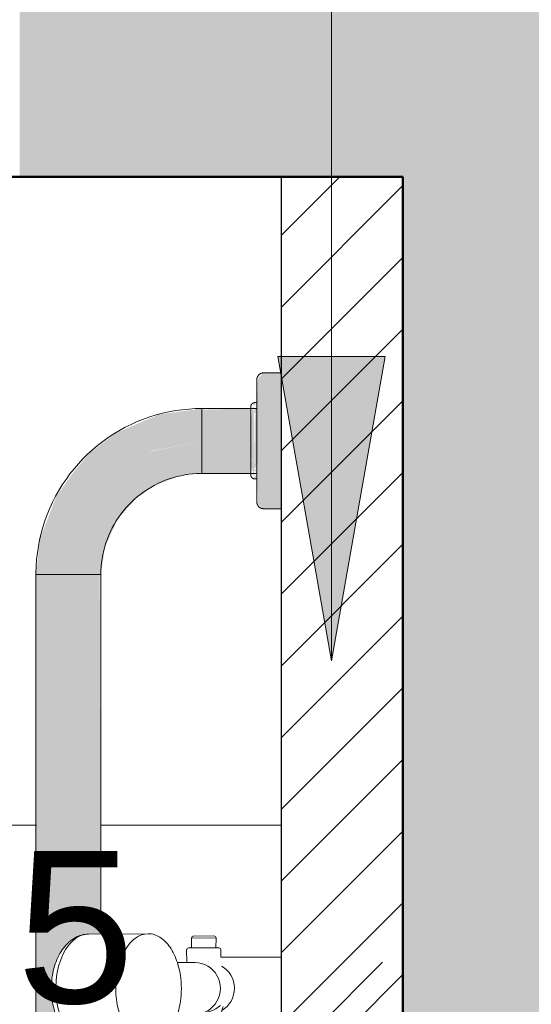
# Model space of a CAD drawing. Header units: metres. Extents: x -10.5 to 2.8, y -19.6 to -9.4.
# Tile 30 of 35: x -3.563 to -3.31, y -11.803 to -11.318. Entities that reach past the tile are written whole.
import ezdxf

# ---------------------------------------------------------------- set-up
doc = ezdxf.new("R2010")
doc.units = ezdxf.units.M
for name, color, linetype, lineweight in [('A-ANNO-DIMS', 7, 'Continuous', 9), ('A-ANNO-DIMS-50', 7, 'Continuous', 9), ('A-DETL-GENF', 7, 'Continuous', 5), ('A-FLOR-PATT', 7, 'Continuous', 5), ('A-WALL-PATT', 7, 'Continuous', 5), ('G-ANNO-TEXT', 7, 'Continuous', 9), ('I-WALL', 7, 'Continuous', 5), ('P-SANR-FIXT', 7, 'Continuous', 5)]:
    doc.layers.add(name, color=color, linetype=linetype, lineweight=lineweight)
doc.layers.add('A-DETL', color=7, linetype='Continuous', lineweight=5, true_color=0x00a600)
doc.styles.add('Arial_1', font='arial.ttf', dxfattribs={"height": 0.075})
doc.dimstyles.new('Com_linha__ref__contínua__-_Cor_Vermelha_Arial_1_5mm', dxfattribs={"dimscale": 0.3048, "dimtxt": 0.076519, "dimasz": 0.328084, "dimexe": 0.246063, "dimexo": 0.246063, "dimgap": 0.024606, "dimtad": 1, "dimrnd": 0.01, "dimzin": 0, "dimdsep": 46, "dimtxsty": 'Arial_1', "dimblk1": 'OBLIQUE', "dimblk2": 'OBLIQUE', "dimsah": 1, "dimcen": 0.09, "dimdle": 0.246063, "dimazin": 0, "dimtfac": 1, "dimtdec": 4, "dimtix": 1, "dimtmove": 0, "dimatfit": 3, "dimfxl": 1, "dimtvp": 1, "dimtolj": 1, "dimtzin": 0, "dimarcsym": 2})

# ---------------------------------------------------------------- blocks, each defined once
blk = doc.blocks.new('CHUVEIRO ELÉTRICO DE PAREDE EM PVC COM BRAÇO METÁLICO - 1967_C_Cromado CR10-2836321-NIVEL TERREO')
at = {"layer": 'P-SANR-FIXT'}
for p, q in [((-3.52886, -11.76828), (-3.49932, -11.76812)), ((-3.47693, -11.76922), (-3.4669, -11.76918)), ((-3.46589, -11.7702), (-3.47794, -11.77024)), ((-3.47792, -11.77512), (-3.47794, -11.77024)), ((-3.46589, -11.7702), (-3.46591, -11.77508)), ((-3.48028, -11.78234), (-3.48037, -11.77613)), ((-3.47946, -11.77512), (-3.47792, -11.77512)), ((-3.46591, -11.77508), (-3.47792, -11.77512)), ((-3.46591, -11.77508), (-3.46437, -11.77508)), ((-3.46346, -11.77609), (-3.46351, -11.77963)), ((-3.48493, -11.78234), (-3.48028, -11.78234)), ((-3.48028, -11.78234), (-3.47625, -11.78234)), ((-3.46351, -11.77963), (-3.43369, -11.77963)), ((-3.48005, -11.80774), (-3.48486, -11.80774)), ((-3.48021, -11.80774), (-3.47625, -11.80774)), ((-3.48013, -11.81404), (-3.48005, -11.80774)), ((-3.46329, -11.8096), (-3.46318, -11.81374)), ((-3.45129, -11.81045), (-3.46327, -11.81045)), ((-3.43369, -11.81045), (-3.45129, -11.81045)), ((-3.45129, -11.81045), (-3.45129, -11.88029)), ((-3.47769, -11.81506), (-3.47923, -11.81506)), ((-3.47771, -11.81993), (-3.47769, -11.81506)), ((-3.4645, -11.81506), (-3.47769, -11.81506)), ((-3.46565, -11.81997), (-3.46565, -11.81506)), ((-3.49902, -11.82192), (-3.52886, -11.82208)), ((-3.46565, -11.81997), (-3.47771, -11.81997)), ((-3.46667, -11.82099), (-3.47669, -11.82095)), ((-3.46565, -11.88029), (-3.46565, -11.81997)), ((-3.62767, -11.862), (-3.6199, -11.86235)), ((-3.44669, -11.87779), (-3.43669, -11.86754)), ((-3.43669, -11.86754), (-3.43369, -11.86754)), ((-3.61704, -11.87405), (-3.60914, -11.87441)), ((-3.59876, -11.88104), (-3.60606, -11.88206)), ((-3.59407, -11.88104), (-3.59876, -11.88104)), ((-3.59407, -11.88104), (-3.50872, -11.88029)), ((-3.50872, -11.88029), (-3.46565, -11.88029)), ((-3.45129, -11.88029), (-3.46565, -11.88029)), ((-3.45129, -11.88029), (-3.44669, -11.88029)), ((-3.44669, -11.88029), (-3.44669, -11.87779)), ((-3.44669, -11.88029), (-3.44669, -11.90979)), ((-3.61751, -11.88947), (-3.61206, -11.88363)), ((-3.61206, -11.88363), (-3.61037, -11.88378)), ((-3.6109, -11.88311), (-3.60915, -11.88311)), ((-3.61799, -11.89071), (-3.61591, -11.89086)), ((-3.61799, -11.89071), (-3.61799, -11.89888)), ((-3.61751, -11.88947), (-3.61543, -11.88961)), ((-3.61799, -11.89888), (-3.61589, -11.89903)), ((-3.6175, -11.90014), (-3.6154, -11.90029)), ((-3.6175, -11.90014), (-3.61204, -11.9059)), ((-3.61204, -11.9059), (-3.61061, -11.9059)), ((-3.61074, -11.90646), (-3.60968, -11.90646)), ((-3.59945, -11.90902), (-3.60588, -11.90781)), ((-3.59513, -11.90902), (-3.59945, -11.90902)), ((-3.50868, -11.90979), (-3.59511, -11.90903)), ((-3.44669, -11.90979), (-3.50868, -11.90979)), ((-3.44669, -11.91229), (-3.44669, -11.90979)), ((-3.6189, -11.91441), (-3.611, -11.91477)), ((-3.43669, -11.92254), (-3.44669, -11.91229)), ((-3.43369, -11.92254), (-3.43669, -11.92254)), ((-3.62243, -11.92581), (-3.63057, -11.92543))]:
    blk.add_line(p, q, dxfattribs=at)
for centre, radius, start, end in [((-3.47693, -11.77024), 0.00102, 90, 180), ((-3.4669, -11.7702), 0.00102, 360, 90), ((-3.47936, -11.77612), 0.00101, 95.8853, 180.7508), ((-3.46447, -11.77608), 0.00101, 359.2492, 84.1147), ((-3.47593, -11.7874), 0.02025, 274.517, 307.4522), ((-3.45187, -11.80853), 0.01147, 156.7947, 185.3265), ((-3.47912, -11.81406), 0.00101, 179.2492, 264.1147), ((-3.4645, -11.81374), 0.00132, 270, 0), ((-3.47669, -11.81993), 0.00102, 180, 270), ((-3.46667, -11.81997), 0.00102, 270, 0)]:
    blk.add_arc(centre, radius, start, end, dxfattribs=at)
for centre, major_axis, ratio, start_param, end_param in [((-3.52872, -11.79518), (-0.00015, 0.0269), 0.601813, 0.000012, 3.062319), ((-3.49917, -11.79502), (-0.00015, 0.0269), 0.601813, 0.000012, 3.141593), ((-3.49917, -11.79502), (-0.00015, 0.0269), 0.601813, 4.21648, 5.199877), ((-3.47625, -11.79504), (0, 0.0127), 0.984808, 3.141403, 6.283172), ((-3.46913, -11.79504), (0, 0.01255), 0.984808, 3.655948, 5.783064), ((-3.62136, -11.89407), (0.00146, 0.03172), 0.939561, 0.000008, 3.1416), ((-3.62125, -11.89408), (0.00094, 0.02048), 0.939561, 6.111896, 9.596067), ((-3.61007, -11.89459), (0.00093, 0.02018), 0.939561, 0.000152, 3.181369), ((-3.61007, -11.89459), (0.00094, 0.02018), 0.940509, 5.491563, 6.283499), ((-3.60881, -11.89465), (0.00049, 0.0106), 0.939561, 0.574071, 1.095342), ((-3.60704, -11.89473), (0.00057, 0.01234), 0.939561, 0.388289, 0.497085), ((-3.60881, -11.89465), (0.00049, 0.0106), 0.939561, 1.139415, 2.022085), ((-3.60704, -11.89473), (0.00057, 0.01234), 0.939561, 1.173687, 1.282483), ((-3.60704, -11.89473), (0.00057, 0.01234), 0.939561, 1.957065, 2.067882), ((-3.60881, -11.89465), (0.00049, 0.0106), 0.939561, 2.198955, 2.61341), ((-3.60704, -11.89473), (0.00057, 0.01234), 0.939561, 2.744483, 2.865986), ((-3.61007, -11.89459), (0.00094, 0.02018), 0.940509, 3.181723, 3.959984)]:
    blk.add_ellipse(centre, major_axis=major_axis, ratio=ratio, start_param=start_param, end_param=end_param, dxfattribs=at)
for points, knots in [([(-3.52886, -11.82208), (-3.53016, -11.82208), (-3.53268, -11.82169), (-3.53758, -11.81936), (-3.54285, -11.81372), (-3.54676, -11.80374), (-3.54755, -11.79277), (-3.54552, -11.78269), (-3.54137, -11.77474), (-3.53654, -11.77038), (-3.53221, -11.76859), (-3.53, -11.76829), (-3.52886, -11.76828)], [0, 0, 0, 0, 0.066667, 0.133333, 0.266667, 0.4, 0.533333, 0.65, 0.766667, 0.883333, 0.941667, 1, 1, 1, 1]), ([(-3.63057, -11.92543), (-3.63302, -11.92531), (-3.63773, -11.92448), (-3.64441, -11.92143), (-3.65017, -11.91677), (-3.65624, -11.90877), (-3.66006, -11.89628), (-3.65786, -11.88264), (-3.65204, -11.87277), (-3.64624, -11.86748), (-3.64092, -11.86449), (-3.63517, -11.86238), (-3.63072, -11.86187), (-3.62767, -11.862)], [0, 0, 0, 0, 0.076923, 0.153846, 0.230769, 0.307692, 0.461538, 0.615385, 0.711538, 0.807692, 0.855769, 0.903846, 1, 1, 1, 1]), ([(-3.6199, -11.86235), (-3.61767, -11.86246), (-3.61336, -11.86317), (-3.60614, -11.86618), (-3.60041, -11.87086), (-3.59633, -11.87635), (-3.59475, -11.87941), (-3.59407, -11.88104)], [0, 0, 0, 0, 0.2, 0.4, 0.7, 0.85, 1, 1, 1, 1]), ([(-3.59511, -11.90903), (-3.59618, -11.91114), (-3.59869, -11.91499), (-3.60444, -11.92063), (-3.61095, -11.92413), (-3.61744, -11.92567), (-3.62074, -11.92585), (-3.62243, -11.92581)], [0, 0, 0, 0, 0.2, 0.4, 0.7, 0.85, 1, 1, 1, 1])]:
    blk.add_open_spline(points, degree=3, knots=knots, dxfattribs=at)
for points in [[(-3.49932, -11.76812), (-3.49735, -11.76811), (-3.49348, -11.76926), (-3.48834, -11.77435), (-3.48587, -11.77946), (-3.48493, -11.78234)], [(-3.48486, -11.80774), (-3.48577, -11.8106), (-3.48818, -11.81567), (-3.49324, -11.82073), (-3.49706, -11.8219), (-3.49902, -11.82192)]]:
    blk.add_open_spline(points, degree=3, dxfattribs=at)
blk = doc.blocks.new('BARRA DE APOIO EM AÇO INOX EM L 70x70cm - 80cm-2825403-NIVEL TERREO')
at = {"layer": 'P-SANR-FIXT', "true_color": 0xf4f4f4}
for points in [[(-3.44239, -11.5586), (-3.44239, -11.49164), (-3.44482, -11.49388), (-3.44522, -11.49499), (-3.44574, -11.50986), (-3.44518, -11.55578), (-3.4442, -11.55734)], [(-3.43374, -11.5586), (-3.43374, -11.49164), (-3.44239, -11.49164), (-3.44239, -11.5586)], [(-3.55469, -11.59108), (-3.53869, -11.59108), (-3.53367, -11.56587), (-3.51939, -11.5445), (-3.49802, -11.53022), (-3.47281, -11.52521), (-3.47281, -11.50921), (-3.49395, -11.51212), (-3.51497, -11.52117), (-3.5282, -11.53112), (-3.53595, -11.54024), (-3.5447, -11.55262), (-3.55257, -11.57315), (-3.55414, -11.58647)], [(-3.53869, -11.59108), (-3.52269, -11.59108), (-3.52059, -11.5775), (-3.51431, -11.56355), (-3.50517, -11.55341), (-3.49674, -11.54743), (-3.48415, -11.54256), (-3.47281, -11.54066), (-3.47281, -11.52521), (-3.49839, -11.53047), (-3.51939, -11.5445), (-3.53367, -11.56587), (-3.53688, -11.58199)]]:
    blk.add_hatch(color=7, dxfattribs=at).paths.add_polyline_path(points)
h = blk.add_hatch(color=7, dxfattribs=at)
h.paths.add_polyline_path([(-3.44671, -11.54392), (-3.44671, -11.54241), (-3.44758, -11.54356)])
h.paths.add_polyline_path([(-3.4478, -11.5089), (-3.4469, -11.5089), (-3.4477, -11.50827)])
h.paths.add_polyline_path([(-3.44758, -11.54115), (-3.44671, -11.53966), (-3.4471, -11.53877), (-3.44671, -11.53841), (-3.44712, -11.51135), (-3.4475, -11.51091), (-3.44671, -11.51057), (-3.44789, -11.50933), (-3.44874, -11.51622), (-3.44838, -11.52869), (-3.44871, -11.53402), (-3.44826, -11.53445), (-3.44847, -11.53701), (-3.44762, -11.54121)])
h.paths.add_polyline_path([(-3.44754, -11.54286), (-3.44671, -11.5409), (-3.44758, -11.54121), (-3.44755, -11.54241)])
h.paths.add_polyline_path([(-3.44671, -11.50782), (-3.44671, -11.50631), (-3.4478, -11.50712), (-3.44745, -11.50735)])
h = blk.add_hatch(color=7, dxfattribs=at)
h.paths.add_polyline_path([(-3.44671, -11.53841), (-3.44574, -11.53841), (-3.44574, -11.51182), (-3.44671, -11.51231), (-3.44671, -11.53701)])
h.paths.add_polyline_path([(-3.44671, -11.54039), (-3.44574, -11.53979), (-3.44671, -11.53923), (-3.44671, -11.54024)])
h.paths.add_polyline_path([(-3.44671, -11.54216), (-3.44607, -11.5409), (-3.44671, -11.5409), (-3.44671, -11.54196)])
h.paths.add_polyline_path([(-3.44671, -11.54392), (-3.4458, -11.54252), (-3.44671, -11.54216), (-3.44671, -11.54286)])
h.paths.add_polyline_path([(-3.44574, -11.50807), (-3.44574, -11.50631), (-3.44638, -11.50782)])
h = blk.add_hatch(color=7, dxfattribs=at)
h.paths.add_polyline_path([(-3.44853, -11.52521), (-3.44873, -11.51611), (-3.44849, -11.50921), (-3.47281, -11.50975), (-3.47281, -11.52521), (-3.44854, -11.52521)])
h.paths.add_polyline_path([(-3.44574, -11.51182), (-3.44574, -11.50921), (-3.44724, -11.50975), (-3.44671, -11.51057), (-3.44712, -11.51135), (-3.44671, -11.51182)])
h = blk.add_hatch(color=7, dxfattribs=at)
h.paths.add_polyline_path([(-3.44874, -11.54121), (-3.44854, -11.54066), (-3.44828, -11.53867), (-3.44866, -11.53055), (-3.44849, -11.52592), (-3.44854, -11.52521), (-3.47281, -11.52521), (-3.47281, -11.54121)])
h.paths.add_polyline_path([(-3.44671, -11.53841), (-3.44733, -11.53926), (-3.44671, -11.53906), (-3.44671, -11.5388)])
h.paths.add_polyline_path([(-3.44574, -11.53979), (-3.44574, -11.53841), (-3.44642, -11.53883), (-3.44616, -11.5392)])
h.paths.add_polyline_path([(-3.44574, -11.54117), (-3.44574, -11.53979), (-3.44631, -11.54071)])
h.paths.add_polyline_path([(-3.44758, -11.54115), (-3.44671, -11.54039), (-3.44721, -11.54051), (-3.44751, -11.54103)])
h = blk.add_hatch(color=7, dxfattribs=at)
h.paths.add_polyline_path([(-3.55469, -12.16021), (-3.53869, -12.16021), (-3.53869, -11.90953), (-3.55469, -11.90979), (-3.55469, -12.02205)])
h.paths.add_polyline_path([(-3.55469, -11.88069), (-3.53869, -11.88029), (-3.53869, -11.81773), (-3.54032, -11.816), (-3.54283, -11.81241), (-3.54469, -11.80863), (-3.54669, -11.80045), (-3.54704, -11.798), (-3.54669, -11.78992), (-3.54625, -11.78687), (-3.54411, -11.78056), (-3.54245, -11.77718), (-3.53869, -11.77136), (-3.53869, -11.59108), (-3.55469, -11.59108), (-3.55469, -11.88029)])
h = blk.add_hatch(color=7, dxfattribs=at)
h.paths.add_polyline_path([(-3.53532, -12.16021), (-3.52269, -12.16021), (-3.52323, -11.90966), (-3.53869, -11.90979), (-3.53869, -12.16021)])
h.paths.add_polyline_path([(-3.53869, -11.88055), (-3.52269, -11.88029), (-3.52323, -11.82205), (-3.53225, -11.82156), (-3.53266, -11.8215), (-3.5363, -11.81976), (-3.53869, -11.81817), (-3.53869, -11.88029)])
h.paths.add_polyline_path([(-3.53869, -11.77264), (-3.53455, -11.76977), (-3.53069, -11.76857), (-3.52562, -11.76827), (-3.52269, -11.76812), (-3.52323, -11.59108), (-3.53869, -11.59108), (-3.53869, -11.7722)])
at = {"layer": 'P-SANR-FIXT'}
for p, q in [((-3.43374, -11.49164), (-3.44239, -11.49164)), ((-3.43374, -11.5586), (-3.43374, -11.49164)), ((-3.44574, -11.50631), (-3.44671, -11.50631)), ((-3.47281, -11.52521), (-3.47281, -11.50921)), ((-3.44567, -11.50921), (-3.47281, -11.50921)), ((-3.47281, -11.50921), (-3.47281, -11.52521)), ((-3.47281, -11.54121), (-3.47281, -11.52521)), ((-3.47281, -11.52521), (-3.47281, -11.54121)), ((-3.47281, -11.54121), (-3.44565, -11.54121)), ((-3.44671, -11.54392), (-3.44574, -11.54392)), ((-3.44239, -11.5586), (-3.43374, -11.5586)), ((-3.55469, -11.59108), (-3.53869, -11.59108)), ((-3.55469, -11.59108), (-3.55469, -11.88069)), ((-3.53869, -11.59108), (-3.55469, -11.59108)), ((-3.53869, -11.59108), (-3.52269, -11.59108)), ((-3.52269, -11.59108), (-3.53869, -11.59108)), ((-3.52269, -11.76825), (-3.52269, -11.59108))]:
    blk.add_line(p, q, dxfattribs=at)
at = {"layer": 'P-SANR-FIXT', "flags": 128}
for points in [[(-3.44574, -11.49498), (-3.44573, -11.49484), (-3.44573, -11.49471), (-3.44571, -11.49458), (-3.44569, -11.49445), (-3.44567, -11.49431), (-3.44564, -11.49418), (-3.44561, -11.49405), (-3.44557, -11.49393), (-3.44552, -11.4938), (-3.44547, -11.49368), (-3.44542, -11.49355), (-3.44536, -11.49343), (-3.4453, -11.49332), (-3.44523, -11.4932), (-3.44515, -11.49309), (-3.44508, -11.49298), (-3.44499, -11.49288), (-3.44491, -11.49277), (-3.44482, -11.49268), (-3.44472, -11.49258), (-3.44463, -11.49249), (-3.44452, -11.4924), (-3.44442, -11.49232), (-3.44431, -11.49224), (-3.4442, -11.49217), (-3.44409, -11.4921), (-3.44397, -11.49203), (-3.44385, -11.49197), (-3.44373, -11.49191), (-3.44361, -11.49186), (-3.44348, -11.49182), (-3.44335, -11.49178), (-3.44322, -11.49174), (-3.44309, -11.49171), (-3.44296, -11.49168), (-3.44283, -11.49166), (-3.4427, -11.49165), (-3.44256, -11.49164), (-3.44243, -11.49164), (-3.44239, -11.49164)], [(-3.44574, -11.49993), (-3.44574, -11.49929), (-3.44574, -11.49869), (-3.44574, -11.49813), (-3.44574, -11.49762), (-3.44574, -11.49715), (-3.44574, -11.49672), (-3.44574, -11.49634), (-3.44574, -11.496), (-3.44574, -11.49572), (-3.44574, -11.49547), (-3.44574, -11.49528), (-3.44574, -11.49513), (-3.44574, -11.49504), (-3.44574, -11.49499), (-3.44574, -11.49498)], [(-3.44574, -11.49498), (-3.44574, -11.495), (-3.44574, -11.49507), (-3.44574, -11.4952), (-3.44574, -11.49536), (-3.44574, -11.49558), (-3.44574, -11.49584), (-3.44574, -11.49615), (-3.44574, -11.49651), (-3.44574, -11.49691), (-3.44574, -11.49736), (-3.44574, -11.49785), (-3.44574, -11.49838), (-3.44574, -11.49896), (-3.44574, -11.49958), (-3.44574, -11.50024), (-3.44574, -11.50094), (-3.44574, -11.50168), (-3.44574, -11.50246), (-3.44574, -11.50327), (-3.44574, -11.50412), (-3.44574, -11.505), (-3.44574, -11.50591), (-3.44574, -11.50686), (-3.44574, -11.50783), (-3.44574, -11.50883), (-3.44574, -11.50986), (-3.44574, -11.51091), (-3.44574, -11.51198), (-3.44574, -11.51308), (-3.44574, -11.51419), (-3.44574, -11.51533), (-3.44574, -11.51647), (-3.44574, -11.51764), (-3.44574, -11.51881), (-3.44574, -11.51999), (-3.44574, -11.52118), (-3.44574, -11.52238), (-3.44574, -11.52358), (-3.44574, -11.52479), (-3.44574, -11.526), (-3.44574, -11.5272), (-3.44574, -11.5284), (-3.44574, -11.52959), (-3.44574, -11.53078), (-3.44574, -11.53196), (-3.44574, -11.53313), (-3.44574, -11.53429), (-3.44574, -11.53543), (-3.44574, -11.53655), (-3.44574, -11.53766), (-3.44574, -11.53874), (-3.44574, -11.53981), (-3.44574, -11.54085), (-3.44574, -11.54186), (-3.44574, -11.54285), (-3.44574, -11.54381), (-3.44574, -11.54474), (-3.44574, -11.54564), (-3.44574, -11.54651), (-3.44574, -11.54734), (-3.44574, -11.54813), (-3.44574, -11.54889), (-3.44574, -11.54961), (-3.44574, -11.5503), (-3.44574, -11.55094), (-3.44574, -11.55154), (-3.44574, -11.5521), (-3.44574, -11.55261), (-3.44574, -11.55308), (-3.44574, -11.55351), (-3.44574, -11.55389), (-3.44574, -11.55423), (-3.44574, -11.55451), (-3.44574, -11.55476), (-3.44574, -11.55495), (-3.44574, -11.5551), (-3.44574, -11.55519), (-3.44574, -11.55524), (-3.44574, -11.55525)], [(-3.44874, -11.50833), (-3.44874, -11.50825), (-3.44873, -11.50817), (-3.44872, -11.50809), (-3.44871, -11.50801), (-3.4487, -11.50793), (-3.44868, -11.50785), (-3.44866, -11.50777), (-3.44863, -11.5077), (-3.44861, -11.50762), (-3.44858, -11.50755), (-3.44854, -11.50747), (-3.44851, -11.5074), (-3.44847, -11.50733), (-3.44843, -11.50726), (-3.44838, -11.50719), (-3.44834, -11.50713), (-3.44829, -11.50706), (-3.44823, -11.507), (-3.44818, -11.50694), (-3.44812, -11.50688), (-3.44806, -11.50683), (-3.448, -11.50677), (-3.44794, -11.50672), (-3.44787, -11.50668), (-3.44781, -11.50663), (-3.44774, -11.50659), (-3.44767, -11.50655), (-3.4476, -11.50651), (-3.44752, -11.50648), (-3.44745, -11.50645), (-3.44737, -11.50642), (-3.44729, -11.5064), (-3.44722, -11.50637), (-3.44714, -11.50636), (-3.44706, -11.50634), (-3.44698, -11.50633), (-3.4469, -11.50632), (-3.44682, -11.50631), (-3.44674, -11.50631), (-3.44671, -11.50631)], [(-3.47281, -11.50921), (-3.47609, -11.50927), (-3.47936, -11.50947), (-3.48261, -11.5098), (-3.48586, -11.51025), (-3.48908, -11.51084), (-3.49228, -11.51155), (-3.49544, -11.5124), (-3.49857, -11.51336), (-3.50166, -11.51446), (-3.5047, -11.51567), (-3.50769, -11.51701), (-3.51062, -11.51846), (-3.5135, -11.52003), (-3.5163, -11.52171), (-3.51904, -11.52351), (-3.52171, -11.52541), (-3.5243, -11.52742), (-3.5268, -11.52953), (-3.52922, -11.53174), (-3.53155, -11.53404), (-3.53378, -11.53643), (-3.53592, -11.53892), (-3.53795, -11.54148), (-3.53988, -11.54413), (-3.54171, -11.54685), (-3.54342, -11.54964), (-3.54502, -11.55249), (-3.54651, -11.55541), (-3.54788, -11.55839), (-3.54912, -11.56142), (-3.55025, -11.56449), (-3.55125, -11.56761), (-3.55213, -11.57076), (-3.55288, -11.57395), (-3.5535, -11.57717), (-3.55399, -11.5804), (-3.55435, -11.58366), (-3.55458, -11.58693), (-3.55468, -11.5902), (-3.55469, -11.59108)], [(-3.44874, -11.5104), (-3.44874, -11.51009), (-3.44874, -11.5098), (-3.44874, -11.50954), (-3.44874, -11.5093), (-3.44874, -11.50909), (-3.44874, -11.5089), (-3.44874, -11.50874), (-3.44874, -11.50861), (-3.44874, -11.5085), (-3.44874, -11.50842), (-3.44874, -11.50837), (-3.44874, -11.50834), (-3.44874, -11.50833)], [(-3.44874, -11.50833), (-3.44874, -11.50835), (-3.44874, -11.50839), (-3.44874, -11.50845), (-3.44874, -11.50855), (-3.44874, -11.50867), (-3.44874, -11.50881), (-3.44874, -11.50899), (-3.44874, -11.50919), (-3.44874, -11.50941), (-3.44874, -11.50966), (-3.44874, -11.50993), (-3.44874, -11.51023), (-3.44874, -11.51055), (-3.44874, -11.5109), (-3.44874, -11.51126), (-3.44874, -11.51165), (-3.44874, -11.51207), (-3.44874, -11.5125), (-3.44874, -11.51295), (-3.44874, -11.51342), (-3.44874, -11.51391), (-3.44874, -11.51442), (-3.44874, -11.51495), (-3.44874, -11.51549), (-3.44874, -11.51605), (-3.44874, -11.51662), (-3.44874, -11.51721), (-3.44874, -11.5178), (-3.44874, -11.51841), (-3.44874, -11.51903), (-3.44874, -11.51966), (-3.44874, -11.5203), (-3.44874, -11.52095), (-3.44874, -11.5216), (-3.44874, -11.52226), (-3.44874, -11.52293), (-3.44874, -11.52359), (-3.44874, -11.52426), (-3.44874, -11.52493), (-3.44874, -11.52561), (-3.44874, -11.52628), (-3.44874, -11.52694), (-3.44874, -11.52761), (-3.44874, -11.52827), (-3.44874, -11.52893), (-3.44874, -11.52958), (-3.44874, -11.53022), (-3.44874, -11.53086), (-3.44874, -11.53148), (-3.44874, -11.5321), (-3.44874, -11.5327), (-3.44874, -11.5333), (-3.44874, -11.53388), (-3.44874, -11.53444), (-3.44874, -11.53499), (-3.44874, -11.53553), (-3.44874, -11.53604), (-3.44874, -11.53654), (-3.44874, -11.53703), (-3.44874, -11.53749), (-3.44874, -11.53793), (-3.44874, -11.53836), (-3.44874, -11.53876), (-3.44874, -11.53914), (-3.44874, -11.53949), (-3.44874, -11.53983), (-3.44874, -11.54014), (-3.44874, -11.54043), (-3.44874, -11.54069), (-3.44874, -11.54093), (-3.44874, -11.54114), (-3.44874, -11.54133), (-3.44874, -11.54149), (-3.44874, -11.54162), (-3.44874, -11.54173), (-3.44874, -11.54181), (-3.44874, -11.54186), (-3.44874, -11.54189), (-3.44874, -11.5419)], [(-3.52269, -11.59108), (-3.52265, -11.58909), (-3.52253, -11.5871), (-3.52233, -11.58511), (-3.52205, -11.58314), (-3.52169, -11.58117), (-3.52126, -11.57923), (-3.52075, -11.5773), (-3.52016, -11.57539), (-3.51949, -11.57351), (-3.51875, -11.57166), (-3.51794, -11.56984), (-3.51705, -11.56805), (-3.5161, -11.5663), (-3.51507, -11.56459), (-3.51398, -11.56292), (-3.51282, -11.5613), (-3.51159, -11.55972), (-3.51031, -11.5582), (-3.50896, -11.55672), (-3.50756, -11.55531), (-3.5061, -11.55394), (-3.50459, -11.55264), (-3.50303, -11.5514), (-3.50142, -11.55023), (-3.49976, -11.54911), (-3.49806, -11.54807), (-3.49632, -11.5471), (-3.49454, -11.54619), (-3.49273, -11.54536), (-3.49089, -11.5446), (-3.48901, -11.54391), (-3.48711, -11.5433), (-3.48519, -11.54277), (-3.48325, -11.54231), (-3.48129, -11.54193), (-3.47932, -11.54163), (-3.47734, -11.54141), (-3.47535, -11.54127), (-3.47335, -11.54121), (-3.47281, -11.54121)], [(-3.44874, -11.5419), (-3.44874, -11.54188), (-3.44874, -11.54184), (-3.44874, -11.54178), (-3.44874, -11.54168), (-3.44874, -11.54156), (-3.44874, -11.54142), (-3.44874, -11.54124), (-3.44874, -11.54104), (-3.44874, -11.54082), (-3.44874, -11.54057), (-3.44874, -11.5403), (-3.44874, -11.54), (-3.44874, -11.53968)], [(-3.44671, -11.54392), (-3.44679, -11.54392), (-3.44688, -11.54391), (-3.44696, -11.54391), (-3.44704, -11.54389), (-3.44712, -11.54388), (-3.44719, -11.54386), (-3.44727, -11.54384), (-3.44735, -11.54382), (-3.44743, -11.54379), (-3.4475, -11.54376), (-3.44758, -11.54373), (-3.44765, -11.54369), (-3.44772, -11.54365), (-3.44779, -11.54361), (-3.44786, -11.54357), (-3.44792, -11.54352), (-3.44799, -11.54347), (-3.44805, -11.54342), (-3.44811, -11.54336), (-3.44817, -11.54331), (-3.44822, -11.54325), (-3.44827, -11.54319), (-3.44832, -11.54312), (-3.44837, -11.54306), (-3.44842, -11.54299), (-3.44846, -11.54292), (-3.4485, -11.54285), (-3.44854, -11.54278), (-3.44857, -11.5427), (-3.4486, -11.54263), (-3.44863, -11.54255), (-3.44865, -11.54248), (-3.44867, -11.5424), (-3.44869, -11.54232), (-3.44871, -11.54224), (-3.44872, -11.54216), (-3.44873, -11.54208), (-3.44873, -11.542), (-3.44874, -11.54192), (-3.44874, -11.5419)], [(-3.44574, -11.55525), (-3.44574, -11.55523), (-3.44574, -11.55516), (-3.44574, -11.55504), (-3.44574, -11.55487), (-3.44574, -11.55465), (-3.44574, -11.55439), (-3.44574, -11.55408), (-3.44574, -11.55372), (-3.44574, -11.55332), (-3.44574, -11.55287), (-3.44574, -11.55238), (-3.44574, -11.55185), (-3.44574, -11.55127), (-3.44574, -11.55065), (-3.44574, -11.54999)], [(-3.44239, -11.5586), (-3.44253, -11.55859), (-3.44266, -11.55858), (-3.44279, -11.55857), (-3.44293, -11.55855), (-3.44306, -11.55853), (-3.44319, -11.5585), (-3.44332, -11.55846), (-3.44345, -11.55843), (-3.44357, -11.55838), (-3.4437, -11.55833), (-3.44382, -11.55828), (-3.44394, -11.55822), (-3.44406, -11.55815), (-3.44417, -11.55808), (-3.44428, -11.55801), (-3.44439, -11.55793), (-3.4445, -11.55785), (-3.4446, -11.55777), (-3.4447, -11.55768), (-3.44479, -11.55758), (-3.44488, -11.55748), (-3.44497, -11.55738), (-3.44505, -11.55728), (-3.44513, -11.55717), (-3.44521, -11.55706), (-3.44528, -11.55694), (-3.44534, -11.55683), (-3.4454, -11.55671), (-3.44546, -11.55659), (-3.44551, -11.55646), (-3.44556, -11.55634), (-3.4456, -11.55621), (-3.44563, -11.55608), (-3.44566, -11.55595), (-3.44569, -11.55582), (-3.44571, -11.55569), (-3.44572, -11.55555), (-3.44573, -11.55542), (-3.44574, -11.55529), (-3.44574, -11.55525)]]:
    blk.add_lwpolyline(points, dxfattribs=at)
blk = doc.blocks.new('DIMBLOCK8-NIVEL TERREO')
at = {"layer": 'A-ANNO-DIMS-50', "color": 242, "true_color": 0xbd2b2e}
for p, q in [((-4.01206, -13.31504), (-4.01206, -11.32004)), ((-4.01206, -11.39504), (-4.06206, -11.34504)), ((-4.01206, -11.39504), (-4.08706, -11.39504)), ((-4.01206, -11.39504), (-3.96206, -11.44504)), ((-4.01206, -11.39504), (-4.00777, -11.39504)), ((-4.01206, -13.31504), (-4.06206, -13.26504)), ((-4.01206, -13.31504), (-4.08706, -13.31504)), ((-4.01206, -13.31504), (-3.96206, -13.36504)), ((-4.01206, -13.31504), (-3.58537, -13.31504))]:
    blk.add_line(p, q, dxfattribs=at)
at = {"layer": 'A-ANNO-DIMS-50', "color": 0, "insert": (-4.11692, -12.45628), "char_height": 0.075, "width": 0.2429787, "attachment_point": 1, "rotation": 90, "line_spacing_factor": 0.941778, "style": 'Arial_1'}
blk.add_mtext('1,92', dxfattribs=at)
blk = doc.blocks.new('_Oblique')
at = {"color": 0, "linetype": 'ByBlock', "lineweight": -2}
blk.add_line((-0.5, -0.5), (0.5, 0.5), dxfattribs=at)
blk = doc.blocks.new('DIMBLOCK17-NIVEL TERREO')
at = {"layer": 'A-ANNO-DIMS-50', "color": 242, "true_color": 0xbd2b2e}
for p, q in [((-3.78359, -11.83211), (-3.78359, -11.48836)), ((-3.43369, -11.83211), (-3.43369, -11.75711)), ((-3.78359, -11.83211), (-3.73359, -11.78211)), ((-3.43369, -11.83211), (-3.38369, -11.78211)), ((-3.78359, -11.83211), (-3.83359, -11.88211)), ((-3.78359, -11.83211), (-3.35869, -11.83211)), ((-3.78359, -11.83211), (-3.78359, -11.90711)), ((-3.43369, -11.83211), (-3.48369, -11.88211)), ((-3.43369, -11.83211), (-3.43369, -11.8364))]:
    blk.add_line(p, q, dxfattribs=at)
at = {"layer": 'A-ANNO-DIMS-50', "color": 0, "insert": (-3.70988, -11.72724), "char_height": 0.075, "width": 0.2429787, "attachment_point": 1, "line_spacing_factor": 0.941778, "style": 'Arial_1'}
blk.add_mtext('0,35', dxfattribs=at)

msp = doc.modelspace()

# ---------------------------------------------------------------- hatches: boundary and pattern name
at = {"layer": 'A-DETL-GENF', "true_color": 0x808080}
h = msp.add_hatch(color=8, dxfattribs=at)
h.paths.add_polyline_path([(-6.23359, -18.23504), (-5.91359, -18.23504), (-5.91359, -18.07504), (-6.01359, -18.07504), (-6.01359, -17.99504), (-6.17359, -17.99504), (-6.17359, -18.07504), (-6.23359, -18.07504), (-6.23359, -18.22504)])
h.paths.add_polyline_path([(-3.31975, -18.23504), (-2.88235, -18.23504), (-2.88235, -18.07504), (-3.31975, -18.07504), (-3.31975, -18.22504)])
h.paths.add_polyline_path([(-5.14359, -14.36504), (-4.98359, -14.36504), (-4.98359, -14.27504), (-4.93359, -14.27504), (-4.93359, -14.11504), (-4.98359, -14.11504), (-4.98359, -14.00504), (-5.14359, -14.00504), (-5.14359, -14.11504)])
h.paths.add_polyline_path([(-3.37369, -11.46004), (-3.22369, -11.46004), (-3.22369, -11.39504), (-3.12053, -11.39504), (-3.12053, -11.23504), (-3.56273, -11.23504), (-3.56273, -11.39504), (-3.37369, -11.39504)])
h = msp.add_hatch(dxfattribs=at)
h.set_pattern_fill('FP_9', color=8, style=0, pattern_type=2)
h.set_pattern_definition([(45, (0, 0), (-0.01767767, 0.01767767), [])])
h.paths.add_polyline_path([(-3.43081, -14.11504), (-3.37369, -14.11504), (-3.37369, -11.39504), (-3.43369, -11.39504), (-3.43369, -14.11504)])
at = {"layer": 'A-FLOR-PATT', "true_color": 0x787878}
h = msp.add_hatch(dxfattribs=at)
h.set_pattern_fill('FP_2', color=8, style=0, pattern_type=2)
h.set_pattern_definition([(270, (-4.384, -12.915), (0.6, 4e-17), []), (0, (-4.384, -12.915), (0, 0.6), [])])
h.paths.add_polyline_path([(-3.55461, -12.22164), (-3.55414, -12.22107), (-3.55444, -12.22107)])
h.paths.add_polyline_path([(-4.06359, -14.11504), (-3.88369, -14.11504), (-3.88369, -13.31504), (-3.43369, -13.31504), (-3.43369, -13.05354), (-3.44216, -13.0531), (-3.445, -13.05026), (-3.44669, -13.03286), (-3.44849, -13.03106), (-3.44849, -13.03004), (-3.46836, -13.02969), (-3.48277, -13.02779), (-3.49869, -13.0212), (-3.51236, -13.01071), (-3.52285, -12.99704), (-3.52945, -12.98104), (-3.53169, -12.96404), (-3.53169, -12.89922), (-3.54568, -12.89922), (-3.55363, -12.89837), (-3.56122, -12.89587), (-3.56812, -12.89183), (-3.57402, -12.88643), (-3.57864, -12.8799), (-3.58204, -12.87123), (-3.58286, -12.8682), (-3.58866, -12.82784), (-3.64621, -12.84565), (-3.73758, -12.87841), (-3.76674, -12.88774), (-3.80325, -12.89547), (-3.84053, -12.89712), (-3.89574, -12.88906), (-3.948, -12.86948), (-3.99021, -12.8423), (-4.02568, -12.80678), (-4.04343, -12.77891), (-4.05461, -12.74783), (-4.05869, -12.71504), (-4.05461, -12.68226), (-4.04343, -12.65117), (-4.02568, -12.6233), (-3.99021, -12.58778), (-3.948, -12.5606), (-3.89574, -12.54103), (-3.84053, -12.53297), (-3.80325, -12.53461), (-3.76674, -12.54234), (-3.73462, -12.55262), (-3.64621, -12.58443), (-3.58866, -12.60224), (-3.58866, -12.60453), (-3.58204, -12.55885), (-3.58124, -12.55586), (-3.57864, -12.55018), (-3.57402, -12.54366), (-3.56812, -12.53825), (-3.56122, -12.53421), (-3.55363, -12.53171), (-3.54568, -12.53086), (-3.53169, -12.53086), (-3.53169, -12.36204), (-3.52874, -12.34326), (-3.52285, -12.32904), (-3.51236, -12.31537), (-3.49869, -12.30488), (-3.48277, -12.29829), (-3.46569, -12.29604), (-3.44849, -12.29604), (-3.44849, -12.29502), (-3.44669, -12.29322), (-3.4453, -12.27386), (-3.44569, -12.27386), (-3.44593, -12.26501), (-3.44767, -12.26454), (-3.44783, -12.26296), (-3.44819, -12.26228), (-3.44869, -12.2542), (-3.44895, -12.25139), (-3.50662, -12.25118), (-3.52325, -12.24763), (-3.52931, -12.24465), (-3.53527, -12.24094), (-3.54283, -12.24066), (-3.54669, -12.23906), (-3.55051, -12.23587), (-3.55254, -12.23321), (-3.55436, -12.22768), (-3.55461, -12.22164), (-3.55464, -12.18606), (-3.55469, -12.16021), (-3.55469, -11.90939), (-3.59511, -11.90903), (-3.59888, -11.91483), (-3.60376, -11.91961), (-3.60951, -11.92314), (-3.61807, -11.92543), (-3.62243, -11.92581), (-3.63057, -11.92543), (-3.63973, -11.92323), (-3.64426, -11.92116), (-3.64997, -11.91655), (-3.65447, -11.91061), (-3.6575, -11.90368), (-3.65888, -11.89618), (-3.65853, -11.88854), (-3.65647, -11.88119), (-3.65282, -11.87457), (-3.64868, -11.87004), (-4.2254, -11.8697), (-4.24282, -11.86624), (-4.25951, -11.8547), (-4.26988, -11.83918), (-4.27368, -11.82004), (-4.27334, -11.52832), (-4.26978, -11.51077), (-4.25834, -11.49421), (-4.2419, -11.48367), (-4.22368, -11.48004), (-4.13866, -11.48004), (-4.13873, -11.467), (-4.14408, -11.467), (-4.14408, -11.40391), (-4.14593, -11.40391), (-4.14593, -11.39504), (-4.24419, -11.39504), (-4.24463, -11.40347), (-4.24545, -11.40539), (-4.24733, -11.4063), (-4.26458, -11.408), (-4.26491, -11.40984), (-4.26768, -11.40984), (-4.26819, -11.48117), (-4.27076, -11.48628), (-4.27334, -11.48911), (-4.27566, -11.49088), (-4.27953, -11.49248), (-4.28364, -11.49302), (-4.28779, -11.49247), (-4.29165, -11.49087), (-4.29496, -11.48833), (-4.2975, -11.48501), (-4.2991, -11.48115), (-4.29964, -11.47701), (-4.29968, -11.40984), (-4.30247, -11.40984), (-4.303, -11.40798), (-4.32003, -11.40634), (-4.32191, -11.40543), (-4.32274, -11.40351), (-4.32319, -11.39504), (-4.98359, -11.39504), (-4.98359, -14.11504), (-4.68432, -14.11504)])
h.paths.add_polyline_path([(-3.43374, -13.16004), (-3.43719, -13.16004), (-3.43719, -13.15654), (-3.44639, -13.15654), (-3.44639, -13.14604), (-3.45173, -13.14629), (-3.45173, -13.15204), (-3.46124, -13.15276), (-3.47075, -13.15204), (-3.47075, -13.14604), (-3.48319, -13.14604), (-3.48304, -13.14254), (-3.48074, -13.14254), (-3.48029, -13.13958), (-3.48029, -13.13091), (-4.12661, -13.13046), (-4.13019, -13.1291), (-4.13334, -13.12692), (-4.13588, -13.12406), (-4.13766, -13.12067), (-4.13857, -13.11696), (-4.13857, -13.11313), (-4.13766, -13.10941), (-4.13588, -13.10602), (-4.13334, -13.10316), (-4.13019, -13.10098), (-4.12661, -13.09963), (-4.12281, -13.09917), (-3.48029, -13.09917), (-3.48074, -13.08754), (-3.48319, -13.08754), (-3.48304, -13.08404), (-3.47075, -13.08374), (-3.47075, -13.07704), (-3.46919, -13.07669), (-3.46687, -13.07404), (-3.46624, -13.07404), (-3.46571, -13.07232), (-3.46474, -13.07134), (-3.45774, -13.07134), (-3.45624, -13.07284), (-3.45624, -13.07409), (-3.45499, -13.07415), (-3.45298, -13.07704), (-3.45173, -13.07704), (-3.45173, -13.08374), (-3.45173, -13.08403), (-3.44638, -13.08403), (-3.44638, -13.07354), (-3.43719, -13.07354), (-3.43719, -13.07004), (-3.43374, -13.07004), (-3.43374, -13.15654)])
h.paths.add_polyline_path([(-3.44849, -12.99804), (-3.44849, -12.99702), (-3.44669, -12.99522), (-3.4449, -12.97699), (-3.44229, -12.97499), (-3.43369, -12.97454), (-3.43369, -12.35154), (-3.44229, -12.35109), (-3.44499, -12.34839), (-3.44669, -12.33086), (-3.44849, -12.32906), (-3.44849, -12.32804), (-3.46569, -12.32804), (-3.47449, -12.3292), (-3.48304, -12.33287), (-3.48973, -12.338), (-3.49513, -12.34504), (-3.49853, -12.35324), (-3.49969, -12.36204), (-3.49969, -12.53086), (-3.46292, -12.53086), (-3.45568, -12.53182), (-3.44893, -12.53461), (-3.44313, -12.53906), (-3.43869, -12.54486), (-3.43589, -12.55161), (-3.43494, -12.55885), (-3.43494, -12.87123), (-3.43589, -12.87848), (-3.43869, -12.88523), (-3.44313, -12.89102), (-3.44893, -12.89547), (-3.45568, -12.89827), (-3.46292, -12.89922), (-3.49969, -12.89922), (-3.49969, -12.96404), (-3.49783, -12.97454), (-3.49507, -12.98112), (-3.48973, -12.98808), (-3.48269, -12.99349), (-3.47449, -12.99688), (-3.46569, -12.99804), (-3.44951, -12.99804)])
h.paths.add_polyline_path([(-3.44569, -12.26291), (-3.44551, -12.2612), (-3.44569, -12.26228)])
h.paths.add_polyline_path([(-3.44869, -12.2484), (-3.44867, -12.24187), (-3.44869, -12.24822)])
h.paths.add_polyline_path([(-3.44574, -12.2127), (-3.44574, -12.20202), (-3.44535, -12.19444), (-3.44431, -12.19347), (-3.44371, -12.19218), (-3.44239, -12.19173), (-3.43374, -12.19173), (-3.43369, -11.93504), (-3.4551, -11.93354), (-3.45866, -11.93066), (-3.45881, -11.92969), (-3.4597, -11.91439), (-3.46142, -11.91303), (-3.46565, -11.91265), (-3.48595, -11.91111), (-3.48838, -11.90979), (-3.50076, -11.9102), (-3.50103, -11.92704), (-3.50276, -11.92804), (-3.50976, -11.92804), (-3.51176, -11.92604), (-3.51176, -11.90976), (-3.52269, -11.90979), (-3.52263, -12.20921), (-3.44823, -12.20921), (-3.44828, -12.20749), (-3.4477, -12.20769), (-3.44745, -12.20885), (-3.44671, -12.20921), (-3.44574, -12.20975), (-3.44574, -12.21191)])
h.paths.add_polyline_path([(-3.44671, -12.20778), (-3.44757, -12.20664), (-3.44671, -12.2064), (-3.44671, -12.20749)])
h.paths.add_polyline_path([(-3.44671, -11.50769), (-3.44678, -11.50778), (-3.4478, -11.50676), (-3.44671, -11.50631)])
h.paths.add_polyline_path([(-3.59407, -11.88104), (-3.55469, -11.88029), (-3.55414, -11.58644), (-3.55178, -11.56994), (-3.54361, -11.5502), (-3.5265, -11.52927), (-3.51268, -11.51977), (-3.49075, -11.51133), (-3.46933, -11.50921), (-3.44849, -11.50921), (-3.4482, -11.50921), (-3.4478, -11.5089), (-3.44716, -11.50827), (-3.44671, -11.50921), (-3.44574, -11.50921), (-3.44574, -11.50807), (-3.44671, -11.50769), (-3.44574, -11.50552), (-3.44518, -11.49445), (-3.444, -11.49275), (-3.44239, -11.49164), (-3.43374, -11.49164), (-3.43374, -11.5586), (-3.44239, -11.5586), (-3.44482, -11.55635), (-3.44522, -11.55524), (-3.44671, -11.54121), (-3.44684, -11.54121), (-3.44756, -11.54186), (-3.44812, -11.54196), (-3.44836, -11.54186), (-3.44874, -11.54121), (-3.47281, -11.54121), (-3.48688, -11.54341), (-3.49829, -11.54832), (-3.50821, -11.55621), (-3.51565, -11.56556), (-3.52141, -11.58039), (-3.52269, -11.59108), (-3.52269, -11.76825), (-3.49641, -11.76854), (-3.49359, -11.76982), (-3.49095, -11.77193), (-3.48858, -11.77478), (-3.48541, -11.78115), (-3.48486, -11.78234), (-3.48028, -11.78234), (-3.48005, -11.77578), (-3.47946, -11.77512), (-3.47792, -11.77508), (-3.47792, -11.77022), (-3.47693, -11.76922), (-3.46686, -11.76922), (-3.46589, -11.7702), (-3.46589, -11.77508), (-3.46433, -11.77512), (-3.46346, -11.77609), (-3.46346, -11.77963), (-3.43369, -11.77963), (-3.43369, -11.39504), (-3.70144, -11.39504), (-3.70175, -11.40391), (-3.7033, -11.40391), (-3.7033, -11.467), (-3.70871, -11.467), (-3.70865, -11.48004), (-3.62197, -11.48038), (-3.60455, -11.48385), (-3.5875, -11.49591), (-3.57749, -11.51091), (-3.57368, -11.53004), (-3.57403, -11.82175), (-3.57749, -11.83918), (-3.58904, -11.85588), (-3.60519, -11.86636), (-3.60643, -11.86661), (-3.60186, -11.86991), (-3.59644, -11.87672), (-3.59448, -11.88029)])
h.paths.add_polyline_path([(-3.52269, -11.88041), (-3.51175, -11.88029), (-3.51176, -11.86404), (-3.50976, -11.86204), (-3.50276, -11.86204), (-3.50103, -11.86304), (-3.50076, -11.86404), (-3.50076, -11.88029), (-3.48753, -11.88029), (-3.48497, -11.87878), (-3.46565, -11.87718), (-3.46565, -11.81997), (-3.46667, -11.82099), (-3.47669, -11.82095), (-3.47771, -11.81993), (-3.47771, -11.81506), (-3.47923, -11.81506), (-3.48013, -11.81404), (-3.48028, -11.80774), (-3.48493, -11.80793), (-3.48842, -11.81525), (-3.49075, -11.81808), (-3.49335, -11.82018), (-3.49614, -11.82147), (-3.49932, -11.82192), (-3.52269, -11.82208), (-3.52269, -11.88029)])
h.paths.add_polyline_path([(-3.45129, -11.85627), (-3.43369, -11.85486), (-3.43369, -11.81045), (-3.45129, -11.81045), (-3.45129, -11.85504)])
h.paths.add_polyline_path([(-3.92869, -11.84504), (-3.8856, -11.84453), (-3.88198, -11.84303), (-3.87888, -11.84065), (-3.87649, -11.83754), (-3.875, -11.83392), (-3.87448, -11.83004), (-3.875, -11.82616), (-3.87649, -11.82254), (-3.87888, -11.81943), (-3.88198, -11.81705), (-3.8856, -11.81555), (-3.88948, -11.81504), (-3.9613, -11.81555), (-3.96492, -11.81705), (-3.96803, -11.81943), (-3.97041, -11.82254), (-3.97191, -11.82616), (-3.97242, -11.83004), (-3.97191, -11.83392), (-3.97041, -11.83754), (-3.96803, -11.84065), (-3.96492, -11.84303), (-3.9613, -11.84453), (-3.95311, -11.84504)])
h.paths.add_polyline_path([(-4.03386, -11.79502), (-4.03127, -11.79467), (-4.02886, -11.79368), (-4.02679, -11.79209), (-4.0252, -11.79002), (-4.0242, -11.7876), (-4.02386, -11.78502), (-4.02473, -11.78115), (-4.0252, -11.78002), (-4.02679, -11.77794), (-4.02886, -11.77636), (-4.03127, -11.77536), (-4.03386, -11.77502), (-4.03645, -11.77536), (-4.03886, -11.77636), (-4.04093, -11.77794), (-4.04299, -11.78115), (-4.04352, -11.78243), (-4.04386, -11.78502), (-4.04352, -11.7876), (-4.04252, -11.79002), (-4.04093, -11.79209), (-4.03886, -11.79368), (-4.03645, -11.79467)])
h.paths.add_polyline_path([(-3.81352, -11.79502), (-3.81093, -11.79467), (-3.80852, -11.79368), (-3.80645, -11.79209), (-3.80486, -11.79002), (-3.80386, -11.7876), (-3.80352, -11.78502), (-3.80439, -11.78115), (-3.80486, -11.78002), (-3.80645, -11.77794), (-3.80852, -11.77636), (-3.81093, -11.77536), (-3.81352, -11.77502), (-3.81611, -11.77536), (-3.81852, -11.77636), (-3.82059, -11.77794), (-3.82265, -11.78115), (-3.82318, -11.78243), (-3.82352, -11.78502), (-3.82318, -11.7876), (-3.82218, -11.79002), (-3.82059, -11.79209), (-3.81852, -11.79368), (-3.81611, -11.79467)])
h.paths.add_polyline_path([(-3.61673, -11.78432), (-3.61285, -11.78381), (-3.60771, -11.78115), (-3.60613, -11.77993), (-3.60374, -11.77682), (-3.60225, -11.77321), (-3.60173, -11.76747), (-3.60225, -11.57705), (-3.60374, -11.57343), (-3.60624, -11.57024), (-3.60923, -11.56794), (-3.61333, -11.56638), (-3.61673, -11.56593), (-3.62062, -11.56645), (-3.62423, -11.56794), (-3.62734, -11.57033), (-3.62972, -11.57343), (-3.63122, -11.57705), (-3.63173, -11.58093), (-3.63122, -11.77321), (-3.62972, -11.77682), (-3.62575, -11.78115), (-3.62368, -11.78254), (-3.62062, -11.78381)])
h.paths.add_polyline_path([(-4.22868, -11.78432), (-4.22368, -11.78335), (-4.21966, -11.78115), (-4.21808, -11.77993), (-4.21569, -11.77682), (-4.2142, -11.77321), (-4.21368, -11.76932), (-4.2142, -11.57705), (-4.21569, -11.57343), (-4.21819, -11.57024), (-4.22118, -11.56794), (-4.2248, -11.56645), (-4.22868, -11.56593), (-4.23257, -11.56645), (-4.23618, -11.56794), (-4.23929, -11.57033), (-4.24168, -11.57343), (-4.24317, -11.57705), (-4.24368, -11.58093), (-4.24317, -11.77321), (-4.24168, -11.77682), (-4.2377, -11.78115), (-4.23618, -11.78231), (-4.23257, -11.78381)])
h.paths.add_polyline_path([(-3.92369, -11.68502), (-3.9211, -11.68467), (-3.91869, -11.68368), (-3.91662, -11.68209), (-3.91503, -11.68002), (-3.91403, -11.6776), (-3.91369, -11.67502), (-3.91403, -11.67243), (-3.91503, -11.67002), (-3.91662, -11.66794), (-3.91869, -11.66636), (-3.9211, -11.66536), (-3.92369, -11.66502), (-3.92628, -11.66536), (-3.92869, -11.66636), (-3.93076, -11.66794), (-3.93235, -11.67002), (-3.93335, -11.67243), (-3.93369, -11.67502), (-3.93335, -11.6776), (-3.93235, -11.68002), (-3.93076, -11.68209), (-3.92869, -11.68368), (-3.92628, -11.68467)])
h.paths.add_polyline_path([(-3.81352, -11.68502), (-3.81093, -11.68467), (-3.80852, -11.68368), (-3.80645, -11.68209), (-3.80486, -11.68002), (-3.80386, -11.6776), (-3.80352, -11.67502), (-3.80386, -11.67243), (-3.80486, -11.67002), (-3.80645, -11.66794), (-3.80852, -11.66636), (-3.81093, -11.66536), (-3.81352, -11.66502), (-3.81611, -11.66536), (-3.81852, -11.66636), (-3.82059, -11.66794), (-3.82218, -11.67002), (-3.82318, -11.67243), (-3.82352, -11.67502), (-3.82318, -11.6776), (-3.82218, -11.68002), (-3.82059, -11.68209), (-3.81852, -11.68368), (-3.81611, -11.68467)])
h.paths.add_polyline_path([(-4.03386, -11.68502), (-4.03127, -11.68467), (-4.02886, -11.68368), (-4.02679, -11.68209), (-4.0252, -11.68002), (-4.0242, -11.6776), (-4.02386, -11.67502), (-4.0242, -11.67243), (-4.0252, -11.67002), (-4.02679, -11.66794), (-4.02886, -11.66636), (-4.03127, -11.66536), (-4.03386, -11.66502), (-4.03645, -11.66536), (-4.03886, -11.66636), (-4.04093, -11.66794), (-4.04252, -11.67002), (-4.04352, -11.67243), (-4.04386, -11.67502), (-4.04352, -11.6776), (-4.04252, -11.68002), (-4.04093, -11.68209), (-4.03886, -11.68368), (-4.03645, -11.68467)])
h.paths.add_polyline_path([(-3.92369, -11.57524), (-3.9211, -11.5749), (-3.91869, -11.5739), (-3.91662, -11.57231), (-3.91503, -11.57024), (-3.91403, -11.56783), (-3.91369, -11.56524), (-3.91403, -11.56265), (-3.91503, -11.56024), (-3.91662, -11.55817), (-3.91869, -11.55658), (-3.9211, -11.55558), (-3.92369, -11.55524), (-3.92628, -11.55558), (-3.92869, -11.55658), (-3.93076, -11.55817), (-3.93235, -11.56024), (-3.93335, -11.56265), (-3.93369, -11.56524), (-3.93335, -11.56783), (-3.93235, -11.57024), (-3.93076, -11.57231), (-3.92869, -11.5739), (-3.92628, -11.5749)])
h.paths.add_polyline_path([(-3.81352, -11.57524), (-3.81093, -11.5749), (-3.80852, -11.5739), (-3.80645, -11.57231), (-3.80486, -11.57024), (-3.80386, -11.56783), (-3.80352, -11.56524), (-3.80386, -11.56265), (-3.80486, -11.56024), (-3.80645, -11.55817), (-3.80852, -11.55658), (-3.81093, -11.55558), (-3.81352, -11.55524), (-3.81611, -11.55558), (-3.81852, -11.55658), (-3.82059, -11.55817), (-3.82218, -11.56024), (-3.82318, -11.56265), (-3.82352, -11.56524), (-3.82318, -11.56783), (-3.82218, -11.57024), (-3.82059, -11.57231), (-3.81852, -11.5739), (-3.81611, -11.5749)])
h.paths.add_polyline_path([(-4.03386, -11.57524), (-4.03127, -11.5749), (-4.02825, -11.57343), (-4.02679, -11.57231), (-4.0252, -11.57024), (-4.0242, -11.56783), (-4.02386, -11.56524), (-4.0242, -11.56265), (-4.02615, -11.559), (-4.02679, -11.55817), (-4.02886, -11.55658), (-4.03127, -11.55558), (-4.03386, -11.55524), (-4.03645, -11.55558), (-4.03886, -11.55658), (-4.04093, -11.55817), (-4.04252, -11.56024), (-4.04352, -11.56265), (-4.04386, -11.56524), (-4.04352, -11.56783), (-4.04252, -11.57024), (-4.03947, -11.57343), (-4.03886, -11.5739), (-4.03645, -11.5749)])
h.paths.add_polyline_path([(-3.44671, -11.54392), (-3.44758, -11.54297), (-3.4458, -11.54252), (-3.44596, -11.54286)])
h.paths.add_polyline_path([(-3.80486, -11.48004), (-3.7501, -11.48004), (-3.7501, -11.467), (-3.76918, -11.467), (-3.76918, -11.40391), (-3.77144, -11.40391), (-3.77144, -11.39504), (-4.07593, -11.39504), (-4.07624, -11.40391), (-4.07819, -11.40391), (-4.07819, -11.467), (-4.09727, -11.467), (-4.09727, -11.48004), (-3.80645, -11.48004)])
at = {"layer": 'A-WALL-PATT', "true_color": 0x808080}
msp.add_hatch(color=8, dxfattribs=at).paths.add_polyline_path([(-3.37369, -14.11504), (-3.22369, -14.11504), (-3.22369, -11.46004), (-3.37369, -11.46004), (-3.37369, -13.94931)])
at = {"layer": 'G-ANNO-TEXT'}
msp.add_hatch(color=256, dxfattribs=at).paths.add_polyline_path([(-3.40896, -11.63354), (-3.38251, -11.48354), (-3.43541, -11.48354)])

# ---------------------------------------------------------------- linework, layer by layer
at = {"layer": 'A-DETL', "color": 7, "lineweight": 50}
for p, q in [((-3.56273, -11.39504), (-3.37369, -11.39504)), ((-3.37369, -11.39504), (-3.37369, -11.46004)), ((-3.37369, -14.11504), (-3.37369, -11.46004))]:
    msp.add_line(p, q, dxfattribs=at)
at = {"layer": 'A-DETL', "color": 7, "lineweight": 25}
msp.add_line((-3.43369, -11.39504), (-3.43369, -14.11504), dxfattribs=at)
at = {"layer": 'G-ANNO-TEXT'}
for p, q in [((-3.40896, -11.63354), (-3.40896, -9.49643)), ((-3.38251, -11.48354), (-3.43541, -11.48354)), ((-3.43541, -11.48354), (-3.40896, -11.63354)), ((-3.40896, -11.63354), (-3.38251, -11.48354))]:
    msp.add_line(p, q, dxfattribs=at)
at = {"layer": 'I-WALL', "lineweight": 50}
msp.add_line((-3.78359, -11.39504), (-3.56273, -11.39504), dxfattribs=at)

# ---------------------------------------------------------------- block references
at = {"layer": 'P-SANR-FIXT'}
for name in ['BARRA DE APOIO EM AÇO INOX EM L 70x70cm - 80cm-2825403-NIVEL TERREO', 'CHUVEIRO ELÉTRICO DE PAREDE EM PVC COM BRAÇO METÁLICO - 1967_C_Cromado CR10-2836321-NIVEL TERREO']:
    msp.add_blockref(name, (0, 0), dxfattribs=at)

# ---------------------------------------------------------------- dimensions: what is measured, and where the dimension line sits
at = {"layer": 'A-ANNO-DIMS', "color": 242, "true_color": 0xbd2b2e}
dim = msp.add_linear_dim(base=(-4.01206, -11.39504), p1=(-3.51037, -13.31504), p2=(-4.08277, -11.39504), angle=90, dimstyle='Com_linha__ref__contínua__-_Cor_Vermelha_Arial_1_5mm', override={"dimpost": '<>', "dimfxl": 2.003506}, dxfattribs=at)
dim.commit()
dim.dimension.update_dxf_attribs({"geometry": 'DIMBLOCK8-NIVEL TERREO', "text_midpoint": (-4.05785, -12.35504)})
dim = msp.add_linear_dim(base=(-3.43369, -11.83211), p1=(-3.78359, -11.41336), p2=(-3.43369, -11.7614), dimstyle='Com_linha__ref__contínua__-_Cor_Vermelha_Arial_1_5mm', override={"dimpost": '<>', "dimfxl": 0.493515}, dxfattribs=at)
dim.commit()
dim.dimension.update_dxf_attribs({"geometry": 'DIMBLOCK17-NIVEL TERREO', "text_midpoint": (-3.60864, -11.78629)})

doc.saveas('drawing.dxf')
